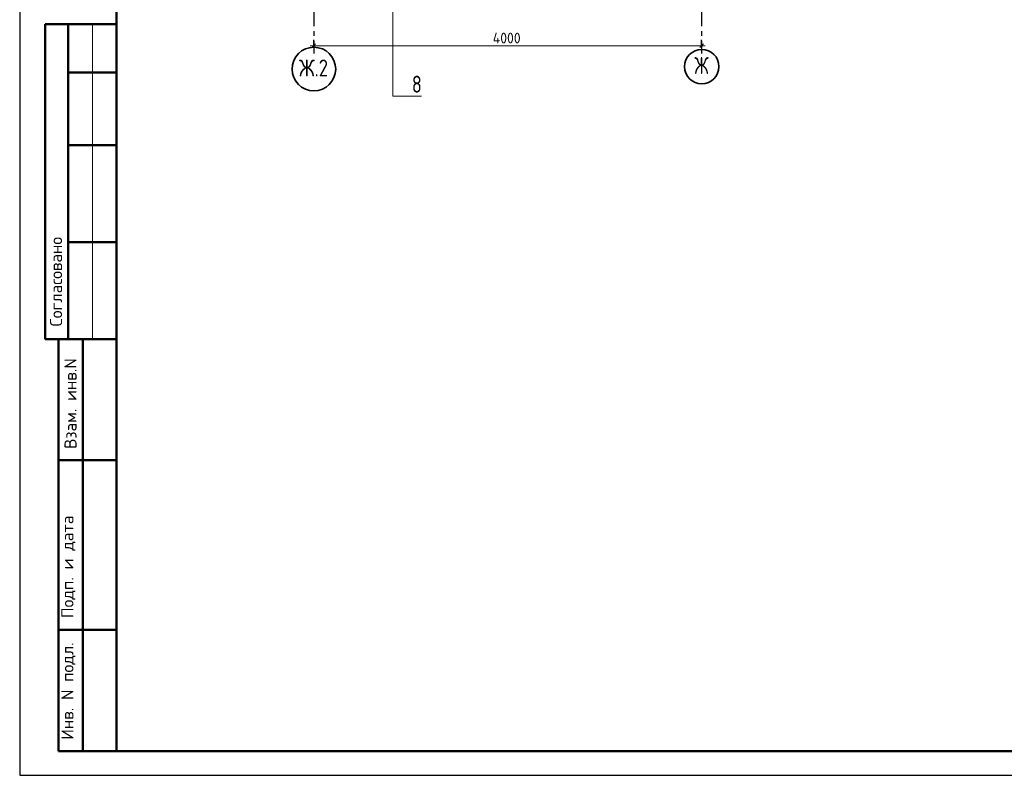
# Model space of a CAD drawing. Header units: millimetres. Extents: x 0 to 50400, y 0 to 35640.
# Tile 1 of 10: x 0 to 24371, y 0 to 18708. Entities that reach past the tile are written whole.
import ezdxf

# ---------------------------------------------------------------- set-up
doc = ezdxf.new("R2010")
doc.units = ezdxf.units.MM
doc.linetypes.add('______5', pattern=[1320, 960, -120, 120, -120])
doc.layers.add('Standard', color=7, linetype='Continuous', lineweight=25)
doc.layers.add('Сечения символ', color=7, linetype='Continuous', lineweight=25)
doc.layers.add('Оси', color=7, linetype='______5', true_color=0x656565)
doc.styles.add('ISOCPEUR', font='txt')

msp = doc.modelspace()

# ---------------------------------------------------------------- linework, layer by layer
at = {"layer": 'Standard', "color": 7, "linetype": 'Continuous', "lineweight": 25, "transparency": 33554687}
for p, q in [((2400, 35040), (2400, 1270)), ((7234, 18016), (7324, 18106)), ((16834, 18016), (16924, 18106))]:
    msp.add_line(p, q, dxfattribs=at)
at = {"layer": 'Standard', "color": 7, "linetype": 'Continuous', "lineweight": 50, "transparency": 33554687}
for p, q in [((7, 18600), (0, 18600)), ((2400, 18600), (632, 18600)), ((632, 18600), (632, 10800)), ((632, 18600), (632, 10800)), ((1200, 18600), (1200, 10800)), ((2400, 17400), (1200, 17400)), ((2400, 15600), (1200, 15600)), ((2400, 13200), (1200, 13200)), ((0, 10800), (7, 10800)), ((632, 10800), (2400, 10800)), ((960, 600), (960, 10800)), ((960, 600), (960, 10800)), ((1560, 600), (1560, 10800)), ((960, 7800), (2400, 7800)), ((960, 3600), (2400, 3600)), ((2400, 600), (960, 600))]:
    msp.add_line(p, q, dxfattribs=at)
at = {"layer": 'Standard', "color": 7, "linetype": 'Continuous', "lineweight": 13, "transparency": 33554687}
for p, q in [((1800, 18600), (1800, 10800)), ((7279, 18061), (7189, 18061)), ((7279, 18061), (16879, 18061)), ((16879, 18061), (16969, 18061))]:
    msp.add_line(p, q, dxfattribs=at)
at = {"layer": 'Standard', "color": 7, "linetype": 'Continuous', "lineweight": -3, "transparency": 33554687}
for p, q in [((7279, 18061), (7279, 18211)), ((7279, 18061), (7279, 17911)), ((16879, 18061), (16879, 18211)), ((16879, 18061), (16879, 17911))]:
    msp.add_line(p, q, dxfattribs=at)
at = {"layer": 'Standard', "color": 7, "linetype": 'Continuous', "lineweight": 25, "transparency": 33554687}
msp.add_lwpolyline([(0, 0), (50400, 0), (50400, 35640), (0, 35640), (0, 0)], close=True, dxfattribs=at)
at = {"layer": 'Standard', "color": 7, "linetype": 'Continuous', "lineweight": 13, "transparency": 33554687}
msp.add_lwpolyline([(50400, 35640), (0, 35640), (0, 0), (50400, 0), (50400, 35640)], dxfattribs=at)
at = {"layer": 'Standard', "color": 7, "linetype": 'Continuous', "lineweight": 50, "transparency": 33554687}
msp.add_lwpolyline([(2400, 35040), (49800, 35040), (49800, 600), (2400, 600), (2400, 35040)], close=True, dxfattribs=at)
at = {"layer": 'Оси', "color": 8, "linetype": '______5', "lineweight": -3, "transparency": 33554687}
for p, q in [((7279, 22147), (7279, 17869)), ((16879, 22147), (16879, 17869))]:
    msp.add_line(p, q, dxfattribs=at)
at = {"layer": 'Оси', "color": 7, "linetype": 'Continuous', "lineweight": 35, "transparency": 33554687}
for centre, radius in [((7281, 17485), 540), ((16882, 17546), 426)]:
    msp.add_circle(centre, radius, dxfattribs=at)
at = {"layer": 'Сечения символ', "color": 7, "linetype": 'Continuous', "lineweight": 13, "transparency": 33554687}
msp.add_lwpolyline([(9240, 19057), (9240, 16818), (9948, 16818)], dxfattribs=at)

# ---------------------------------------------------------------- texts
at = {"layer": 'Standard', "color": 7, "linetype": 'Continuous', "lineweight": 25, "transparency": 33554687, "insert": (11710, 18121), "char_height": 264, "width": 888.46, "attachment_point": 7, "style": 'ISOCPEUR'}
msp.add_mtext('\\W0.93;4000', dxfattribs=at)
at = {"layer": 'Standard', "color": 7, "linetype": 'Continuous', "lineweight": 50, "transparency": 33554687, "char_height": 300, "attachment_point": 7, "rotation": 90, "style": 'ISOCPEUR'}
for s, insert, width in [('\\A1;{\\fISOCPEUR|i0|b0;\\H300.000000;\\W1.000000;\\C7;Согласовано}\\P', (1050, 11114), 2486.25), ('\\A1;{\\fISOCPEUR|i0|b0;\\H300.000000;\\W1.000000;\\C7;Взам. инв.N}\\P', (1408, 8083), 2290.92), ('\\A1;{\\fISOCPEUR|i0|b0;\\H300.000000;\\W1.000000;\\C7;Подп. и дата}\\P', (1379, 3891), 2636.47), ('\\A1;{\\fISOCPEUR|i0|b0;\\H300.000000;\\W1.000000;\\C7;Инв. N подл.}\\P', (1379, 881), 2426.15)]:
    msp.add_mtext(s, dxfattribs=dict(at, insert=insert, width=width))
at = {"layer": 'Оси', "color": 7, "linetype": 'Continuous', "lineweight": 35, "transparency": 33554687, "char_height": 420, "attachment_point": 7, "style": 'ISOCPEUR'}
for s, insert, width in [('\\W0.80;Ж.2', (6913, 17302), 901.64), ('\\W0.73;Ж', (16699, 17363), 520.64)]:
    msp.add_mtext(s, dxfattribs=dict(at, insert=insert, width=width))
at = {"layer": 'Сечения символ', "color": 7, "linetype": 'Continuous', "lineweight": 35, "transparency": 33554687, "insert": (9707, 16900), "char_height": 420, "width": 456.96, "attachment_point": 7, "style": 'ISOCPEUR'}
msp.add_mtext('\\W0.78;8', dxfattribs=at)

doc.saveas('drawing.dxf')
